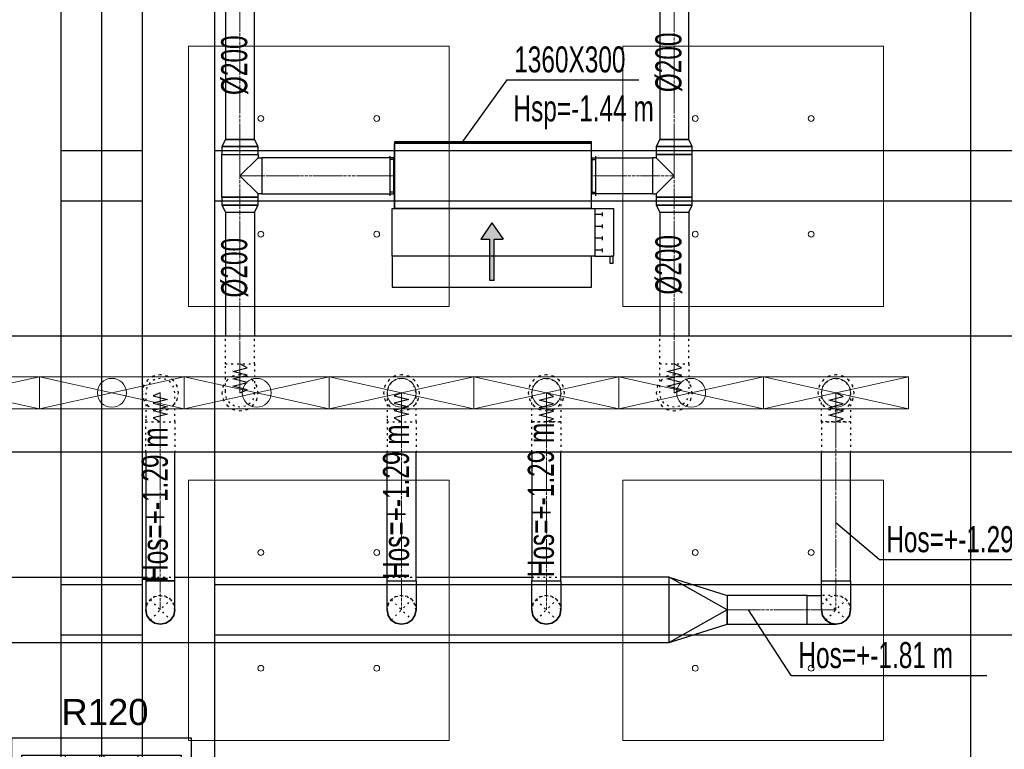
# Model space of a CAD drawing. Header units: centimetres. Extents: x -228435 to 46820, y -89367 to 152985.
# Tile 109 of 252: x -47105 to -40306, y 53540 to 58583. Entities that reach past the tile are written whole.
import ezdxf

# ---------------------------------------------------------------- set-up
doc = ezdxf.new("R2010")
doc.units = ezdxf.units.CM
doc.header["$LTSCALE"] = 50
for name, pattern in [('CADVENT_CENTERLINE', [9.9, 7.4, -1, 0.5, -1]), ('CADVENT_HIDDEN', [0.8, 0.25, -0.55]), ('Kondygnacja  -0_5$0$HIDDEN', [9.525, 6.35, -3.175]), ('Kondygnacja  -0_5$0$HIDDEN2', [4.7625, 3.175, -1.5875]), ('Osie rzutów$0$DASHDOT2', [12.7, 6.35, -3.175, 0, -3.175])]:
    doc.linetypes.add(name, pattern=pattern)
for name, color, linetype in [('01-103-Went PP_poziom-0_5$0$L_Nawiew', 3, 'Continuous'), ('bgde-nawiewDETAILS', 1, 'Continuous'), ('bgde-nawiewEXP', 1, 'Continuous'), ('bgde-nawiewHIDDEN', 1, 'Continuous'), ('bgde-tekst', 7, 'Continuous'), ('bgde-wywiewSOL', 5, 'Continuous'), ('Kondygnacja  -0_5$0$ARCH_INFO_ODPORNOŚĆ OGNIOWA', 8, 'Continuous'), ('Kondygnacja  -0_5$0$ARCH_KONSTR_POWYŻEJ RZUTU', 8, 'Kondygnacja  -0_5$0$HIDDEN'), ('Kondygnacja  -0_5$0$ARCH_KONSTR_POWYŻEJ RZUTU_IST', 8, 'Kondygnacja  -0_5$0$HIDDEN2'), ('Kondygnacja  -0_5$0$ARCH_KONSTRUKCJA_NIEWIDOCZNA', 8, 'Continuous'), ('Kondygnacja  -0_5$0$ARCH_OKŁADZINA', 8, 'Continuous'), ('Kondygnacja  -0_5$0$ARCH_SŁUPY', 8, 'Continuous'), ('Osie rzutów$0$ARCH_INFO_OSIE_IST', 8, 'Osie rzutów$0$DASHDOT2'), ('Osie rzutów$0$ARCH_INFO_OSIE_OPISY_IST', 8, 'Continuous')]:
    doc.layers.add(name, color=color, linetype=linetype)
for name, color, linetype, lineweight in [('bgde-nawiewCEN', 7, 'Continuous', 13), ('bgde_nawiewnik', 11, 'Continuous', 5), ('SU Lampy kwadratowe  -05$0$ARCH_SUFITY_PODWIESZANE', 8, 'Continuous', 9)]:
    doc.layers.add(name, color=color, linetype=linetype, lineweight=lineweight)
doc.styles.add('Kondygnacja  -0_5$0$Arial', font='ARIAL.TTF')
pattern_1 = [(45, (-1133.3117, -3177.9858), (-0.6735192, 0.6735192), [])]

# ---------------------------------------------------------------- blocks, each defined once
blk = doc.blocks.new('Osie rzutów')
at = {"layer": 'Osie rzutów$0$ARCH_INFO_OSIE_IST', "ltscale": 10}
for p, q in [((7460, 12510), (7460, 4623.26)), ((8060, 12510), (8060, 4623.26))]:
    blk.add_line(p, q, dxfattribs=at)
blk = doc.blocks.new('SU Lampy kwadratowe  -05$0$moduł sufitu')
at = {"layer": 'SU Lampy kwadratowe  -05$0$ARCH_SUFITY_PODWIESZANE'}
for points in [[(60, -60), (240, -60), (240, -240), (60, -240)], [(360, -60), (540, -60), (540, -240), (360, -240)], [(60, -360), (240, -360), (240, -540), (60, -540)], [(360, -360), (540, -360), (540, -540), (360, -540)]]:
    blk.add_lwpolyline(points, close=True, dxfattribs=at)
for centre in [(110, -110), (190, -110), (410, -110), (490, -110), (110, -190), (190, -190), (410, -190), (490, -190), (110, -410), (190, -410), (410, -410), (490, -410), (110, -490), (190, -490), (410, -490), (490, -490)]:
    blk.add_circle(centre, 2, dxfattribs=at)
blk = doc.blocks.new('SU Lampy kwadratowe  -05')
at = {"layer": 'SU Lampy kwadratowe  -05$0$ARCH_SUFITY_PODWIESZANE'}
blk.add_blockref('SU Lampy kwadratowe  -05$0$moduł sufitu', (7460, 10400), dxfattribs=at)
blk = doc.blocks.new('Kondygnacja  -0_5$0$słup_prostokąt')
at = {"layer": 'Kondygnacja  -0_5$0$ARCH_SŁUPY', "lineweight": 40}
h = blk.add_hatch(dxfattribs=at)
h.set_pattern_fill('ANSI31', color=256, scale=0.3, style=0)
h.set_pattern_definition(pattern_1)
h.paths.add_polyline_path([(36, 34), (39, 34), (39, 84), (36, 84)])
h = blk.add_hatch(dxfattribs=at)
h.set_pattern_fill('ANSI31', color=256, scale=0.3, style=0)
h.set_pattern_definition(pattern_1)
h.paths.add_polyline_path([(89, 80), (89, 83), (39, 83), (39, 80)])
h = blk.add_hatch(dxfattribs=at)
h.set_pattern_fill('ANSI31', color=256, scale=0.3, style=0)
h.set_pattern_definition(pattern_1)
h.paths.add_polyline_path([(89, 34), (92, 34), (92, 84), (89, 84)])
h = blk.add_hatch(dxfattribs=at)
h.set_pattern_fill('ANSI31', color=256, scale=0.3, style=0)
h.set_pattern_definition(pattern_1)
h.paths.add_polyline_path([(89, 57.5), (89, 60.5), (39, 60.5), (39, 57.5)])
h = blk.add_hatch(dxfattribs=at)
h.set_pattern_fill('ANSI31', color=256, scale=0.3, style=0)
h.set_pattern_definition(pattern_1)
h.paths.add_polyline_path([(89, 35), (89, 38), (39, 38), (39, 35)])
at = {"layer": 'Kondygnacja  -0_5$0$ARCH_KONSTRUKCJA_NIEWIDOCZNA'}
blk.add_lwpolyline([(119, 109), (119, 9), (9, 9), (9, 109)], close=True, dxfattribs=at)
for points in [[(36, 109), (36, 84)], [(39, 109), (39, 84)], [(62.5, 109), (62.5, 83)], [(65.5, 109), (65.5, 83)], [(89, 109), (89, 84)], [(92, 109), (92, 84)], [(9, 83), (36, 83)], [(92, 83), (119, 83)], [(9, 80), (36, 80)], [(92, 80), (119, 80)], [(9, 60.5), (36, 60.5)], [(9, 57.5), (36, 57.5)], [(92, 60.5), (119, 60.5)], [(92, 57.5), (119, 57.5)], [(9, 38), (36, 38)], [(9, 35), (36, 35)], [(36, 34), (36, 9)], [(39, 34), (39, 9)], [(62.5, 35), (62.5, 9)], [(65.49, 35), (65.49, 9)], [(89, 34), (89, 9)], [(92, 38), (119, 38)], [(92, 35), (119, 35)], [(92, 34), (92, 9)]]:
    blk.add_lwpolyline(points, dxfattribs=at)
at = {"layer": 'Kondygnacja  -0_5$0$ARCH_OKŁADZINA'}
blk.add_lwpolyline([(2, 121), (126, 121), (126, -3), (2, -3)], close=True, dxfattribs=at)
at = {"layer": 'Kondygnacja  -0_5$0$ARCH_SŁUPY', "lineweight": 40}
for p, q in [((39, 60.5), (89, 60.5)), ((89, 57.5), (39, 57.5))]:
    blk.add_line(p, q, dxfattribs=at)
at = {"layer": 'Kondygnacja  -0_5$0$ARCH_SŁUPY', "lineweight": 30, "const_width": 3}
blk.add_lwpolyline([(2, 94.5), (126, 94.5), (126, 23.5), (2, 23.5)], close=True, dxfattribs=at)
at = {"layer": 'Kondygnacja  -0_5$0$ARCH_SŁUPY', "lineweight": 40}
for points in [[(36, 84), (39, 84), (39, 34), (36, 34)], [(89, 84), (92, 84), (92, 34), (89, 34)]]:
    blk.add_lwpolyline(points, close=True, dxfattribs=at)
for points in [[(89, 83), (39, 83)], [(39, 80), (89, 80)], [(89, 38), (39, 38)], [(39, 35), (89, 35)]]:
    blk.add_lwpolyline(points, dxfattribs=at)
blk = doc.blocks.new('Kondygnacja  -0_5$0$konstrukcja istniejąca -0.5')
at = {"layer": 'Kondygnacja  -0_5$0$ARCH_KONSTR_POWYŻEJ RZUTU_IST', "ltscale": 10}
blk.add_line((7432, 10975), (7432, 9825), dxfattribs=at)
for points in [[(7488, 10975), (7488, 9825)], [(7538, 10975), (7538, 9825)], [(7432, 10267.89), (7488, 10267.89)], [(7538, 10267.89), (8582, 10267.89)], [(7488, 10232.89), (7432, 10232.89)], [(8582, 10232.89), (7538, 10232.89)], [(7432, 9967.89), (7488, 9967.89)], [(7538, 9967.89), (8582, 9967.89)], [(7488, 9932.89), (7432, 9932.89)], [(8582, 9932.89), (7538, 9932.89)]]:
    blk.add_lwpolyline(points, dxfattribs=at)
blk = doc.blocks.new('*a371')
at = {"layer": 'bgde-tekst'}
blk.add_line((0, 0), (1394, 0), dxfattribs=at)
blk = doc.blocks.new('*a423')
at = {"layer": 'bgde-tekst'}
blk.add_line((0, 0), (911, 0), dxfattribs=at)
blk = doc.blocks.new('*a468')
at = {"layer": 'bgde-tekst'}
blk.add_line((0, 0), (1352, 0), dxfattribs=at)
blk = doc.blocks.new('A$C066D7839')
at = {"layer": 'bgde_nawiewnik'}
for p, q in [((-50, -11.15), (-50, 11.15)), ((-50, 11.15), (50, 11.15)), ((-50, -11.15), (50, 11.15)), ((50, -11.15), (-50, 11.15)), ((50, 11.15), (50, -11.15)), ((50, -11.15), (-50, -11.15))]:
    blk.add_line(p, q, dxfattribs=at)
blk.add_circle((0, 0), 10, dxfattribs=at)
blk = doc.blocks.new('A$C5B3E7367')
at = {"layer": '01-103-Went PP_poziom-0_5$0$L_Nawiew'}
h = blk.add_hatch(color=256, dxfattribs=at)
h.paths.add_polyline_path([(215, 704), (215, 674), (331.7, 674), (331.7, 612.1), (445.9, 689), (331.7, 765.9), (331.7, 704)])
h.paths.add_polyline_path([(48.3, 704), (48.3, 674), (215, 674), (215, 704)])
for p, q in [((215, 1525), (165, 1525)), ((165, 1525), (165, 1505)), ((165, 1505), (215, 1505)), ((215, 1400), (215, 1530)), ((545, 1530), (215, 1530)), ((215, 1530), (215, 1515)), ((545, 1400), (545, 1530)), ((243.8, 1452), (268.8, 1452)), ((256.2, 1452), (256.2, 1400)), ((326.2, 1452), (351.2, 1452)), ((338.8, 1452), (338.8, 1400)), ((408.8, 1452), (433.8, 1452)), ((421.2, 1452), (421.2, 1400)), ((491.2, 1452), (516.2, 1452)), ((503.8, 1452), (503.8, 1400)), ((0, 1378), (215, 1378)), ((0, 0), (0, 1378)), ((545, 1400), (215, 1400)), ((215, 1400), (215, 1378)), ((215, 1378), (215, 0)), ((545, 0), (545, 1400)), ((445.9, 689), (331.7, 765.9)), ((331.7, 704), (331.7, 765.9)), ((48.3, 704), (331.7, 704)), ((48.3, 704), (48.3, 674)), ((445.9, 689), (331.7, 612.1)), ((48.3, 674), (331.7, 674)), ((331.7, 612.1), (331.7, 674)), ((215, 0), (0, 0)), ((215, 0), (545, 0))]:
    blk.add_line(p, q, dxfattribs=at)
blk = doc.blocks.new('A$C53CA46B8')
at = {"layer": 'bgde-wywiewSOL'}
for p, q in [((200.4, 481.1), (-249.6, 481.1)), ((-249.6, 481.1), (-249.6, -878.9)), ((112.9, 511.1), (-162.1, 511.1)), ((-137.1, 481.1), (-137.1, 511.1)), ((87.9, 481.1), (87.9, 511.1)), ((200.4, 481.1), (200.4, -878.9)), ((200.4, -878.9), (-249.6, -878.9)), ((-137.1, -878.9), (-137.1, -908.9)), ((87.9, -878.9), (87.9, -908.9)), ((112.9, -908.9), (-162.1, -908.9))]:
    blk.add_line(p, q, dxfattribs=at)
at = {"layer": '01-103-Went PP_poziom-0_5$0$L_Nawiew'}
blk.add_blockref('A$C5B3E7367', (-794.6, -893.9), dxfattribs=at)

msp = doc.modelspace()

# ---------------------------------------------------------------- linework, layer by layer
at = {"layer": 'bgde-nawiewCEN', "linetype": 'CADVENT_CENTERLINE', "ltscale": 0.06}
for p, q in [((-45583.864, 57755.046), (-45583.864, 61796.041)), ((-42585.602, 57755.046), (-42585.602, 61796.041)), ((-45583.864, 57652.046), (-45583.864, 57755.046)), ((-42585.602, 57652.046), (-42585.602, 57755.046)), ((-45583.864, 57652.046), (-45583.864, 57504.046)), ((-42585.602, 57652.046), (-42585.602, 57504.046)), ((-45583.864, 57504.046), (-45583.864, 57356.046)), ((-45433.864, 57504.046), (-45583.864, 57504.046)), ((-45433.864, 57504.046), (-44521.109, 57504.046)), ((-44517.109, 57504.046), (-44521.109, 57504.046)), ((-43157.109, 57504.046), (-43153.109, 57504.046)), ((-42735.602, 57504.046), (-43153.109, 57504.046)), ((-42735.602, 57504.046), (-42585.602, 57504.046)), ((-42585.602, 57504.046), (-42585.602, 57356.046)), ((-45583.864, 57356.046), (-45583.864, 57253.046)), ((-42585.602, 57356.046), (-42585.602, 57253.046)), ((-45583.864, 57253.046), (-45583.864, 56203.959)), ((-42585.602, 57253.046), (-42585.602, 56203.959)), ((-45583.864, 56203.959), (-45583.864, 56185.263)), ((-45583.864, 56185.263), (-45583.864, 56134.152)), ((-42585.602, 56203.959), (-42585.602, 56185.263)), ((-42585.602, 56185.263), (-42585.602, 56134.152)), ((-45583.864, 56134.152), (-45583.864, 56106.359)), ((-45583.864, 56106.359), (-45583.864, 56082.833)), ((-42585.602, 56134.152), (-42585.602, 56106.359)), ((-42585.602, 56106.359), (-42585.602, 56082.833)), ((-45583.864, 56082.833), (-45583.864, 56063.218)), ((-45583.864, 56063.218), (-45583.864, 56047.159)), ((-45583.864, 56047.159), (-45583.864, 56034.3)), ((-45583.864, 56034.3), (-45583.864, 56024.285)), ((-45583.864, 56024.285), (-45583.864, 56016.759)), ((-42585.602, 56082.833), (-42585.602, 56063.218)), ((-42585.602, 56063.218), (-42585.602, 56047.159)), ((-42585.602, 56047.159), (-42585.602, 56034.3)), ((-42585.602, 56034.3), (-42585.602, 56024.285)), ((-42585.602, 56024.285), (-42585.602, 56016.759)), ((-46134.019, 56003.485), (-46134.019, 56003.959)), ((-46134.019, 56002.359), (-46134.019, 56003.485)), ((-46134.019, 56000.166), (-46134.019, 56002.359)), ((-46134.019, 55996.552), (-46134.019, 56000.166)), ((-46134.019, 55991.159), (-46134.019, 55996.552)), ((-46134.019, 55983.633), (-46134.019, 55991.159)), ((-46134.019, 55973.618), (-46134.019, 55983.633)), ((-46134.019, 55960.759), (-46134.019, 55973.618)), ((-46134.019, 55944.7), (-46134.019, 55960.759)), ((-45583.864, 56016.759), (-45583.864, 56011.366)), ((-45583.864, 56011.366), (-45583.864, 56007.752)), ((-45583.864, 56007.752), (-45583.864, 56005.559)), ((-45583.864, 56005.559), (-45583.864, 56004.433)), ((-45583.864, 56004.433), (-45583.864, 56003.959)), ((-44468.407, 56003.485), (-44468.407, 56003.959)), ((-44468.407, 56002.359), (-44468.407, 56003.485)), ((-44468.407, 56000.166), (-44468.407, 56002.359)), ((-44468.407, 55996.552), (-44468.407, 56000.166)), ((-44468.407, 55991.159), (-44468.407, 55996.552)), ((-44468.407, 55983.633), (-44468.407, 55991.159)), ((-44468.407, 55973.618), (-44468.407, 55983.633)), ((-44468.407, 55960.759), (-44468.407, 55973.618)), ((-44468.407, 55944.7), (-44468.407, 55960.759)), ((-43468.407, 56003.959), (-43468.407, 56003.485)), ((-43468.407, 56003.485), (-43468.407, 56002.359)), ((-43468.407, 56002.359), (-43468.407, 56000.166)), ((-43468.407, 56000.166), (-43468.407, 55996.552)), ((-43468.407, 55996.552), (-43468.407, 55991.159)), ((-43468.407, 55991.159), (-43468.407, 55983.633)), ((-43468.407, 55983.633), (-43468.407, 55973.618)), ((-43468.407, 55973.618), (-43468.407, 55960.759)), ((-43468.407, 55960.759), (-43468.407, 55944.7)), ((-42585.602, 56016.759), (-42585.602, 56011.366)), ((-42585.602, 56011.366), (-42585.602, 56007.752)), ((-42585.602, 56007.752), (-42585.602, 56005.559)), ((-42585.602, 56005.559), (-42585.602, 56004.433)), ((-42585.602, 56004.433), (-42585.602, 56003.959)), ((-41468.407, 56003.959), (-41468.407, 56003.485)), ((-41468.407, 56003.485), (-41468.407, 56002.359)), ((-41468.407, 56002.359), (-41468.407, 56000.166)), ((-41468.407, 56000.166), (-41468.407, 55996.552)), ((-41468.407, 55996.552), (-41468.407, 55991.159)), ((-41468.407, 55991.159), (-41468.407, 55983.633)), ((-41468.407, 55983.633), (-41468.407, 55973.618)), ((-41468.407, 55973.618), (-41468.407, 55960.759)), ((-41468.407, 55960.759), (-41468.407, 55944.7)), ((-46134.019, 55925.085), (-46134.019, 55944.7)), ((-46134.019, 55901.559), (-46134.019, 55925.085)), ((-46134.019, 55873.766), (-46134.019, 55901.559)), ((-44468.407, 55925.085), (-44468.407, 55944.7)), ((-44468.407, 55901.559), (-44468.407, 55925.085)), ((-44468.407, 55873.766), (-44468.407, 55901.559)), ((-43468.407, 55944.7), (-43468.407, 55925.085)), ((-43468.407, 55925.085), (-43468.407, 55901.559)), ((-43468.407, 55901.559), (-43468.407, 55873.766)), ((-41468.407, 55944.7), (-41468.407, 55925.085)), ((-41468.407, 55925.085), (-41468.407, 55901.559)), ((-41468.407, 55901.559), (-41468.407, 55873.766)), ((-46134.019, 55822.655), (-46134.019, 55873.766)), ((-46134.019, 55803.959), (-46134.019, 55822.655)), ((-44468.407, 55822.655), (-44468.407, 55873.766)), ((-44468.407, 55803.959), (-44468.407, 55822.655)), ((-43468.407, 55873.766), (-43468.407, 55822.655)), ((-43468.407, 55822.655), (-43468.407, 55803.959)), ((-41468.407, 55873.766), (-41468.407, 55822.655)), ((-41468.407, 55822.655), (-41468.407, 55803.959)), ((-46134.019, 54704.046), (-46134.019, 55803.959)), ((-44468.407, 54704.046), (-44468.407, 55803.959)), ((-43468.407, 54704.046), (-43468.407, 55803.959)), ((-41468.407, 54704.046), (-41468.407, 55803.959)), ((-46134.019, 54504.046), (-46134.019, 54704.046)), ((-44468.407, 54704.046), (-44468.407, 54504.046)), ((-43468.407, 54704.046), (-43468.407, 54504.046)), ((-41468.407, 54704.046), (-41468.407, 54504.046)), ((-42220.939, 54504.046), (-41668.407, 54504.046)), ((-41668.407, 54504.046), (-41468.407, 54504.046))]:
    msp.add_line(p, q, dxfattribs=at)
at = {"layer": 'bgde-nawiewDETAILS', "linetype": 'CADVENT_HIDDEN'}
for p, q in [((-46204.729, 54433.336), (-46063.308, 54574.757)), ((-46204.729, 54574.757), (-46063.308, 54433.336)), ((-44539.118, 54433.336), (-44397.697, 54574.757)), ((-44539.118, 54574.757), (-44397.697, 54433.336)), ((-43539.118, 54433.336), (-43397.697, 54574.757)), ((-43539.118, 54574.757), (-43397.697, 54433.336)), ((-41539.118, 54433.336), (-41397.697, 54574.757)), ((-41539.118, 54574.757), (-41397.697, 54433.336))]:
    msp.add_line(p, q, dxfattribs=at)
at = {"layer": 'bgde-nawiewEXP', "linetype": 'Continuous'}
for points in [[(-45683.864, 57755.046), (-45483.864, 57755.046), (-45483.864, 61796.041), (-45683.864, 61796.041)], [(-42685.602, 57755.046), (-42485.602, 57755.046), (-42485.602, 61796.041), (-42685.602, 61796.041)], [(-45708.864, 57706.889), (-45458.864, 57706.889), (-45483.864, 57755.046), (-45683.864, 57755.046)], [(-44517.109, 57729.046), (-43157.109, 57729.046), (-43157.109, 57739.046), (-44517.109, 57739.046)], [(-44517.109, 57279.046), (-43157.109, 57279.046), (-43157.109, 57729.046), (-44517.109, 57729.046)], [(-42710.602, 57706.889), (-42460.602, 57706.889), (-42485.602, 57755.046), (-42685.602, 57755.046)], [(-45708.864, 57652.046), (-45458.864, 57652.046), (-45458.864, 57706.889), (-45708.864, 57706.889)], [(-42710.602, 57652.046), (-42460.602, 57652.046), (-42460.602, 57706.889), (-42710.602, 57706.889)], [(-45433.864, 57379.046), (-44521.109, 57379.046), (-44521.109, 57629.046), (-45433.864, 57629.046), (-45433.864, 57388.561)], [(-43153.109, 57379.046), (-43153.109, 57629.046), (-42735.602, 57629.046), (-42735.602, 57379.046)], [(-42735.602, 57379.046), (-42710.602, 57379.046), (-42710.602, 57356.046), (-42460.602, 57356.046), (-42460.602, 57652.046), (-42710.602, 57652.046), (-42710.602, 57629.046), (-42735.602, 57629.046), (-42735.602, 57388.561)], [(-45708.864, 57301.203), (-45458.864, 57301.203), (-45458.864, 57356.046), (-45708.864, 57356.046)], [(-42710.602, 57301.203), (-42460.602, 57301.203), (-42460.602, 57356.046), (-42710.602, 57356.046)], [(-45708.864, 57301.203), (-45683.864, 57253.046), (-45483.864, 57253.046), (-45458.864, 57301.203), (-45699.349, 57301.203)], [(-42710.602, 57301.203), (-42685.602, 57253.046), (-42485.602, 57253.046), (-42460.602, 57301.203), (-42701.087, 57301.203)], [(-51077.187, 55595.52), (-9318.667, 55595.52), (-9318.667, 56395.52), (-51077.187, 56395.52), (-51077.187, 55995.517)], [(-46234.019, 54504.046), (-46226.406, 54465.778), (-46204.729, 54433.336), (-46172.287, 54411.658), (-46134.019, 54404.046), (-46095.75, 54411.658), (-46063.308, 54433.336), (-46041.631, 54465.778), (-46034.019, 54504.046), (-46034.019, 54704.046), (-46234.019, 54704.046), (-46234.019, 54507.889)], [(-44568.407, 54504.046), (-44568.407, 54704.046), (-44368.407, 54704.046), (-44368.407, 54504.046), (-44376.019, 54465.778), (-44397.697, 54433.336), (-44430.139, 54411.658), (-44468.407, 54404.046), (-44506.676, 54411.658), (-44539.118, 54433.336), (-44560.795, 54465.778)], [(-43568.407, 54504.046), (-43568.407, 54704.046), (-43368.407, 54704.046), (-43368.407, 54504.046), (-43376.019, 54465.778), (-43397.697, 54433.336), (-43430.139, 54411.658), (-43468.407, 54404.046), (-43506.676, 54411.658), (-43539.118, 54433.336), (-43560.795, 54465.778)], [(-42220.938, 54433.336), (-42220.938, 54404.046), (-41668.407, 54404.046), (-41668.407, 54604.046), (-42220.938, 54604.046), (-42220.938, 54465.778)], [(-46234.019, 54504.046), (-46226.406, 54465.778), (-46204.729, 54433.336), (-46172.287, 54411.658), (-46134.019, 54404.046), (-46095.75, 54411.658), (-46063.308, 54433.336), (-46041.631, 54465.778), (-46034.019, 54504.046), (-46041.631, 54465.778), (-46063.308, 54433.336), (-46095.75, 54411.658), (-46134.019, 54404.046), (-46172.287, 54411.658), (-46204.729, 54433.336), (-46226.406, 54465.778)], [(-44568.407, 54504.046), (-44560.795, 54465.778), (-44539.118, 54433.336), (-44506.676, 54411.658), (-44468.407, 54404.046), (-44430.139, 54411.658), (-44397.697, 54433.336), (-44376.019, 54465.778), (-44368.407, 54504.046), (-44376.019, 54465.778), (-44397.697, 54433.336), (-44430.139, 54411.658), (-44468.407, 54404.046), (-44506.676, 54411.658), (-44539.118, 54433.336), (-44560.795, 54465.778)], [(-43568.407, 54504.046), (-43560.795, 54465.778), (-43539.118, 54433.336), (-43506.676, 54411.658), (-43468.407, 54404.046), (-43430.139, 54411.658), (-43397.697, 54433.336), (-43376.019, 54465.778), (-43368.407, 54504.046), (-43376.019, 54465.778), (-43397.697, 54433.336), (-43430.139, 54411.658), (-43468.407, 54404.046), (-43506.676, 54411.658), (-43539.118, 54433.336), (-43560.795, 54465.778)], [(-42620.939, 54279.046), (-42220.939, 54404.046), (-42220.939, 54504.046)]]:
    msp.add_lwpolyline(points, close=True, dxfattribs=at)
for points in [[(-45708.864, 57356.046), (-45708.864, 57652.046), (-45458.864, 57652.046), (-45458.864, 57629.046)], [(-45708.864, 57356.046), (-45458.864, 57356.046), (-45458.864, 57379.046), (-45583.864, 57504.046), (-45458.864, 57629.046), (-45433.864, 57629.046), (-45433.864, 57379.046), (-45458.864, 57379.046)], [(-44521.109, 57379.046), (-44521.109, 57629.046), (-44517.109, 57629.046)], [(-43157.109, 57379.046), (-43153.109, 57379.046), (-43153.109, 57629.046), (-43157.109, 57629.046)], [(-42710.602, 57379.046), (-42585.602, 57504.046), (-42710.602, 57629.046)], [(-44521.109, 57379.046), (-44517.109, 57379.046)], [(-45683.864, 57253.046), (-45683.864, 56395.52)], [(-45683.864, 57253.046), (-45483.864, 57253.046), (-45483.864, 56395.52)], [(-42685.602, 57253.046), (-42685.602, 56395.52)], [(-42685.602, 57253.046), (-42485.602, 57253.046), (-42485.602, 56395.52)], [(-46234.019, 55595.52), (-46234.019, 54704.046), (-46034.019, 54704.046), (-46034.019, 55595.52)], [(-44568.407, 54704.046), (-44368.407, 54704.046), (-44368.407, 55595.52)], [(-44568.407, 54704.046), (-44568.407, 55595.52)], [(-43568.407, 55595.52), (-43568.407, 54704.046), (-43368.407, 54704.046), (-43368.407, 55595.52)], [(-41568.407, 54704.046), (-41368.407, 54704.046), (-41368.407, 55595.52)], [(-41568.407, 54704.046), (-41568.407, 55595.52)], [(-53675.943, 54279.046), (-42620.939, 54279.046), (-42620.939, 54729.046), (-43368.407, 54729.046)], [(-48479.165, 54729.046), (-46234.019, 54729.046)], [(-46034.019, 54729.046), (-44568.407, 54729.046)], [(-44368.407, 54729.046), (-43568.407, 54729.046)], [(-42620.939, 54279.046), (-42620.939, 54729.046), (-42220.939, 54604.046), (-42220.939, 54504.046), (-42620.939, 54729.046)], [(-41668.407, 54404.046), (-41468.407, 54404.046), (-41506.676, 54411.658), (-41539.118, 54433.336), (-41560.795, 54465.778), (-41568.407, 54504.046), (-41568.407, 54704.046), (-41368.407, 54704.046), (-41368.407, 54504.046), (-41376.019, 54465.778), (-41397.697, 54433.336), (-41430.139, 54411.658), (-41468.407, 54404.046), (-41506.676, 54411.658), (-41539.118, 54433.336), (-41560.795, 54465.778), (-41568.407, 54504.046), (-41560.795, 54465.778), (-41539.118, 54433.336), (-41506.676, 54411.658), (-41468.407, 54404.046), (-41430.139, 54411.658), (-41397.697, 54433.336), (-41376.019, 54465.778), (-41368.407, 54504.046), (-41376.019, 54465.778), (-41397.697, 54433.336), (-41430.139, 54411.658), (-41468.407, 54404.046)], [(-41668.407, 54404.046), (-41668.407, 54604.046), (-41568.407, 54604.046)]]:
    msp.add_lwpolyline(points, dxfattribs=at)
at = {"layer": 'bgde-nawiewHIDDEN', "linetype": 'CADVENT_HIDDEN'}
for points in [[(-44517.109, 57379.046), (-44517.109, 57629.046)], [(-43157.109, 57379.046), (-43157.109, 57629.046)], [(-45683.864, 56203.959), (-45483.864, 56203.959), (-45483.864, 56395.52)], [(-45683.864, 56203.959), (-45683.864, 56395.52)], [(-42685.602, 56203.959), (-42485.602, 56203.959), (-42485.602, 56395.52)], [(-42685.602, 56203.959), (-42685.602, 56395.52)], [(-43568.407, 55595.52), (-43568.407, 55803.959), (-43430.139, 55803.959), (-43430.139, 55803.959), (-43568.407, 55803.959), (-43568.407, 56003.959), (-43560.795, 56042.227), (-43539.118, 56074.67), (-43506.676, 56096.347), (-43468.407, 56103.959), (-43430.139, 56096.347), (-43397.697, 56074.67), (-43376.019, 56042.227), (-43368.407, 56003.959), (-43368.407, 55803.959), (-43430.139, 55803.959), (-43430.139, 55803.959), (-43368.407, 55803.959), (-43368.407, 55595.52)], [(-46234.019, 55595.52), (-46234.019, 55803.959), (-46034.019, 55803.959), (-46034.019, 55595.52)], [(-44568.407, 55803.959), (-44368.407, 55803.959), (-44368.407, 55595.52)], [(-44568.407, 55803.959), (-44568.407, 55595.52)], [(-41568.407, 55803.959), (-41368.407, 55803.959), (-41368.407, 55595.52)], [(-41568.407, 55803.959), (-41568.407, 55595.52)], [(-46234.019, 54729.046), (-46034.019, 54729.046)], [(-44568.407, 54729.046), (-44368.407, 54729.046)], [(-43568.407, 54729.046), (-43368.407, 54729.046)], [(-41568.407, 54504.046), (-41560.795, 54542.315), (-41539.118, 54574.757), (-41506.676, 54596.434), (-41468.407, 54604.046), (-41568.407, 54604.046)], [(-41568.407, 54504.046), (-41560.795, 54542.315), (-41539.118, 54574.757), (-41506.676, 54596.434), (-41468.407, 54604.046), (-41430.139, 54596.434), (-41397.697, 54574.757), (-41376.019, 54542.315), (-41368.407, 54504.046), (-41376.019, 54542.315), (-41397.697, 54574.757), (-41430.139, 54596.434), (-41468.407, 54604.046)]]:
    msp.add_lwpolyline(points, dxfattribs=at)
for points in [[(-45683.864, 56016.759), (-45683.864, 56203.959), (-45483.864, 56203.959), (-45483.864, 56003.959), (-45491.476, 55965.691), (-45513.154, 55933.248), (-45545.596, 55911.571), (-45583.864, 55903.959), (-45622.133, 55911.571), (-45654.575, 55933.248), (-45676.252, 55965.691), (-45683.864, 56003.959), (-45683.864, 56011.366)], [(-42685.602, 56003.959), (-42685.602, 56203.959), (-42485.602, 56203.959), (-42485.602, 56003.959), (-42493.214, 55965.691), (-42514.891, 55933.248), (-42547.333, 55911.571), (-42585.602, 55903.959), (-42623.87, 55911.571), (-42656.312, 55933.248), (-42677.99, 55965.691)], [(-46259.019, 56003.959), (-46249.503, 55956.123), (-46222.407, 55915.571), (-46181.854, 55888.474), (-46134.019, 55878.959), (-46086.183, 55888.474), (-46045.63, 55915.571), (-46018.534, 55956.123), (-46009.019, 56003.959), (-46018.534, 56051.794), (-46045.63, 56092.347), (-46086.183, 56119.444), (-46134.019, 56128.959), (-46181.854, 56119.444), (-46222.407, 56092.347), (-46249.503, 56051.794)], [(-46259.019, 56003.959), (-46249.503, 55956.123), (-46222.407, 55915.571), (-46181.854, 55888.474), (-46134.019, 55878.959), (-46086.183, 55888.474), (-46045.63, 55915.571), (-46018.534, 55956.123), (-46009.019, 56003.959), (-46018.534, 56051.794), (-46045.63, 56092.347), (-46086.183, 56119.444), (-46134.019, 56128.959), (-46181.854, 56119.444), (-46222.407, 56092.347), (-46249.503, 56051.794)], [(-46234.019, 55803.959), (-46034.019, 55803.959), (-46034.019, 56003.959), (-46041.631, 56042.227), (-46063.308, 56074.67), (-46095.75, 56096.347), (-46134.019, 56103.959), (-46172.287, 56096.347), (-46204.729, 56074.67), (-46226.406, 56042.227), (-46234.019, 56003.959), (-46234.019, 55822.655)], [(-45708.864, 56003.959), (-45699.349, 55956.123), (-45672.253, 55915.571), (-45631.7, 55888.474), (-45583.864, 55878.959), (-45536.029, 55888.474), (-45495.476, 55915.571), (-45468.38, 55956.123), (-45458.864, 56003.959), (-45468.38, 56051.794), (-45495.476, 56092.347), (-45536.029, 56119.444), (-45583.864, 56128.959), (-45631.7, 56119.444), (-45672.253, 56092.347), (-45699.349, 56051.794)], [(-45708.864, 56003.959), (-45699.349, 55956.123), (-45672.253, 55915.571), (-45631.7, 55888.474), (-45583.864, 55878.959), (-45536.029, 55888.474), (-45495.476, 55915.571), (-45468.38, 55956.123), (-45458.864, 56003.959), (-45468.38, 56051.794), (-45495.476, 56092.347), (-45536.029, 56119.444), (-45583.864, 56128.959), (-45631.7, 56119.444), (-45672.253, 56092.347), (-45699.349, 56051.794)], [(-44593.407, 56003.959), (-44583.892, 55956.123), (-44556.796, 55915.571), (-44516.243, 55888.474), (-44468.407, 55878.959), (-44420.572, 55888.474), (-44380.019, 55915.571), (-44352.922, 55956.123), (-44343.407, 56003.959), (-44352.922, 56051.794), (-44380.019, 56092.347), (-44420.572, 56119.444), (-44468.407, 56128.959), (-44516.243, 56119.444), (-44556.796, 56092.347), (-44583.892, 56051.794)], [(-44593.407, 56003.959), (-44583.892, 55956.123), (-44556.796, 55915.571), (-44516.243, 55888.474), (-44468.407, 55878.959), (-44420.572, 55888.474), (-44380.019, 55915.571), (-44352.922, 55956.123), (-44343.407, 56003.959), (-44352.922, 56051.794), (-44380.019, 56092.347), (-44420.572, 56119.444), (-44468.407, 56128.959), (-44516.243, 56119.444), (-44556.796, 56092.347), (-44583.892, 56051.794)], [(-44568.407, 55803.959), (-44368.407, 55803.959), (-44368.407, 56003.959), (-44376.019, 56042.227), (-44397.697, 56074.67), (-44430.139, 56096.347), (-44468.407, 56103.959), (-44506.676, 56096.347), (-44539.118, 56074.67), (-44560.795, 56042.227), (-44568.407, 56003.959), (-44568.407, 55822.655)], [(-43593.407, 56003.959), (-43583.892, 55956.123), (-43556.796, 55915.571), (-43516.243, 55888.474), (-43468.407, 55878.959), (-43420.572, 55888.474), (-43380.019, 55915.571), (-43352.922, 55956.123), (-43343.407, 56003.959), (-43352.922, 56051.794), (-43380.019, 56092.347), (-43420.572, 56119.444), (-43468.407, 56128.959), (-43516.243, 56119.444), (-43556.796, 56092.347), (-43583.892, 56051.794)], [(-43593.407, 56003.959), (-43583.892, 55956.123), (-43556.796, 55915.571), (-43516.243, 55888.474), (-43468.407, 55878.959), (-43420.572, 55888.474), (-43380.019, 55915.571), (-43352.922, 55956.123), (-43343.407, 56003.959), (-43352.922, 56051.794), (-43380.019, 56092.347), (-43420.572, 56119.444), (-43468.407, 56128.959), (-43516.243, 56119.444), (-43556.796, 56092.347), (-43583.892, 56051.794)], [(-42710.602, 56003.959), (-42701.087, 55956.123), (-42673.99, 55915.571), (-42633.437, 55888.474), (-42585.602, 55878.959), (-42537.766, 55888.474), (-42497.213, 55915.571), (-42470.117, 55956.123), (-42460.602, 56003.959), (-42470.117, 56051.794), (-42497.213, 56092.347), (-42537.766, 56119.444), (-42585.602, 56128.959), (-42633.437, 56119.444), (-42673.99, 56092.347), (-42701.087, 56051.794)], [(-42710.602, 56003.959), (-42701.087, 55956.123), (-42673.99, 55915.571), (-42633.437, 55888.474), (-42585.602, 55878.959), (-42537.766, 55888.474), (-42497.213, 55915.571), (-42470.117, 55956.123), (-42460.602, 56003.959), (-42470.117, 56051.794), (-42497.213, 56092.347), (-42537.766, 56119.444), (-42585.602, 56128.959), (-42633.437, 56119.444), (-42673.99, 56092.347), (-42701.087, 56051.794)], [(-41593.407, 56003.959), (-41583.892, 55956.123), (-41556.796, 55915.571), (-41516.243, 55888.474), (-41468.407, 55878.959), (-41420.572, 55888.474), (-41380.019, 55915.571), (-41352.922, 55956.123), (-41343.407, 56003.959), (-41352.922, 56051.794), (-41380.019, 56092.347), (-41420.572, 56119.444), (-41468.407, 56128.959), (-41516.243, 56119.444), (-41556.796, 56092.347), (-41583.892, 56051.794)], [(-41593.407, 56003.959), (-41583.892, 55956.123), (-41556.796, 55915.571), (-41516.243, 55888.474), (-41468.407, 55878.959), (-41420.572, 55888.474), (-41380.019, 55915.571), (-41352.922, 55956.123), (-41343.407, 56003.959), (-41352.922, 56051.794), (-41380.019, 56092.347), (-41420.572, 56119.444), (-41468.407, 56128.959), (-41516.243, 56119.444), (-41556.796, 56092.347), (-41583.892, 56051.794)], [(-41568.407, 55803.959), (-41568.407, 56003.959), (-41560.795, 56042.227), (-41539.118, 56074.67), (-41506.676, 56096.347), (-41468.407, 56103.959), (-41430.139, 56096.347), (-41397.697, 56074.67), (-41376.019, 56042.227), (-41368.407, 56003.959), (-41368.407, 55803.959), (-41560.795, 55803.959)], [(-46234.019, 54504.046), (-46226.406, 54542.315), (-46204.729, 54574.757), (-46172.287, 54596.434), (-46134.019, 54604.046), (-46095.75, 54596.434), (-46063.308, 54574.757), (-46041.631, 54542.315), (-46034.019, 54504.046), (-46041.631, 54542.315), (-46063.308, 54574.757), (-46095.75, 54596.434), (-46134.019, 54604.046), (-46172.287, 54596.434), (-46204.729, 54574.757), (-46226.406, 54542.315)], [(-44568.407, 54504.046), (-44560.795, 54542.315), (-44539.118, 54574.757), (-44506.676, 54596.434), (-44468.407, 54604.046), (-44430.139, 54596.434), (-44397.697, 54574.757), (-44376.019, 54542.315), (-44368.407, 54504.046), (-44376.019, 54542.315), (-44397.697, 54574.757), (-44430.139, 54596.434), (-44468.407, 54604.046), (-44506.676, 54596.434), (-44539.118, 54574.757), (-44560.795, 54542.315)], [(-43568.407, 54504.046), (-43560.795, 54542.315), (-43539.118, 54574.757), (-43506.676, 54596.434), (-43468.407, 54604.046), (-43430.139, 54596.434), (-43397.697, 54574.757), (-43376.019, 54542.315), (-43368.407, 54504.046), (-43376.019, 54542.315), (-43397.697, 54574.757), (-43430.139, 54596.434), (-43468.407, 54604.046), (-43506.676, 54596.434), (-43539.118, 54574.757), (-43560.795, 54542.315)]]:
    msp.add_lwpolyline(points, close=True, dxfattribs=at)
at = {"layer": 'bgde-nawiewHIDDEN'}
for points in [[(-45583.864, 56003.959), (-45533.864, 56025.257), (-45633.864, 56050.618), (-45533.864, 56075.839), (-45633.864, 56101.124), (-45533.864, 56126.659), (-45633.864, 56152.018), (-45533.864, 56177.477), (-45583.864, 56203.959)], [(-42585.602, 56003.959), (-42535.602, 56025.257), (-42635.602, 56050.618), (-42535.602, 56075.839), (-42635.602, 56101.124), (-42535.602, 56126.659), (-42635.602, 56152.018), (-42535.602, 56177.477), (-42585.602, 56203.959)], [(-46134.019, 56003.959), (-46184.019, 55982.661), (-46084.019, 55957.299), (-46184.019, 55932.079), (-46084.019, 55906.794), (-46184.019, 55881.259), (-46084.019, 55855.9), (-46184.019, 55830.441), (-46134.019, 55803.959)], [(-44468.407, 56003.959), (-44518.407, 55982.661), (-44418.407, 55957.299), (-44518.407, 55932.079), (-44418.407, 55906.794), (-44518.407, 55881.259), (-44418.407, 55855.9), (-44518.407, 55830.441), (-44468.407, 55803.959)], [(-43468.407, 55803.959), (-43418.407, 55824.055), (-43518.407, 55850.151), (-43418.407, 55876.183), (-43518.407, 55902.444), (-43418.407, 55928.515), (-43518.407, 55953.936), (-43418.407, 55978.959), (-43468.407, 56003.959)], [(-41468.407, 55803.959), (-41418.407, 55824.055), (-41518.407, 55850.151), (-41418.407, 55876.183), (-41518.407, 55902.444), (-41418.407, 55928.515), (-41518.407, 55953.936), (-41418.407, 55978.959), (-41468.407, 56003.959)]]:
    msp.add_lwpolyline(points, dxfattribs=at)
at = {"layer": 'bgde-tekst'}
for points in [[(-43740.355, 58168.038), (-44051.799, 57733.454), (-44051.799, 57733.454)], [(-41171.394, 54852.409), (-41468.407, 55105.591), (-41468.407, 55105.591)], [(-41777.905, 54051.356), (-42072.851, 54504.046), (-42072.851, 54504.046)]]:
    msp.add_lwpolyline(points, dxfattribs=at)
at = {"layer": 'bgde-tekst', "elevation": 1920}
for points in [[(-43740.355, 58168.038), (-44051.799, 57733.454), (-44051.799, 57733.454)], [(-41171.394, 54852.409), (-41468.407, 55105.591), (-41468.407, 55105.591)], [(-41777.905, 54051.356), (-42072.851, 54504.046), (-42072.851, 54504.046)]]:
    msp.add_lwpolyline(points, dxfattribs=at)

# ---------------------------------------------------------------- block references
at = {"layer": '01-103-Went PP_poziom-0_5$0$L_Nawiew', "xscale": -1, "rotation": 270}
msp.add_blockref('A$C53CA46B8', (-43639.722, 57527.616, 2865), dxfattribs=at)
at = {"layer": '01-103-Went PP_poziom-0_5$0$L_Nawiew', "xscale": 10, "yscale": 10, "zscale": 10}
for p in [(-47468.405, 56003.959, 1117.041), (-46468.405, 56003.959, 1117.041), (-45468.405, 56003.959, 1117.041), (-44468.405, 56003.959, 1117.041), (-43468.405, 56003.959, 1117.041), (-42468.405, 56003.959, 1117.041), (-41468.405, 56003.959, 1117.041)]:
    msp.add_blockref('A$C066D7839', p, dxfattribs=at)
at = {"layer": 'bgde-tekst'}
for name, p in [('*a423', (-43740.355, 58168.038)), ('*a423', (-43740.355, 58168.038, 1920)), ('*a371', (-41171.394, 54852.409)), ('*a371', (-41171.394, 54852.409, 1920)), ('*a468', (-41777.905, 54051.356)), ('*a468', (-41777.905, 54051.356, 1920))]:
    msp.add_blockref(name, p, dxfattribs=at)
at = {"layer": 'Kondygnacja  -0_5$0$ARCH_KONSTR_POWYŻEJ RZUTU', "xscale": 10, "yscale": 10, "zscale": 10}
msp.add_blockref('Kondygnacja  -0_5$0$konstrukcja istniejąca -0.5', (-121140, -45000), dxfattribs=at)
at = {"layer": 'Kondygnacja  -0_5$0$ARCH_SŁUPY', "xscale": 10, "yscale": 10, "zscale": 10}
msp.add_blockref('Kondygnacja  -0_5$0$słup_prostokąt', (-47180, 52410), dxfattribs=at)
at = {"layer": 'Osie rzutów$0$ARCH_INFO_OSIE_OPISY_IST', "xscale": 10, "yscale": 10, "zscale": 10}
msp.add_blockref('Osie rzutów', (-121140, -45000), dxfattribs=at)
at = {"layer": 'SU Lampy kwadratowe  -05$0$ARCH_SUFITY_PODWIESZANE', "xscale": 10, "yscale": 10, "zscale": 10}
msp.add_blockref('SU Lampy kwadratowe  -05', (-121140, -45000), dxfattribs=at)

# ---------------------------------------------------------------- texts
at = {"layer": 'bgde-tekst', "width": 0.7}
for s, p in [('%%c200', (-42535.602, 58081.713, 630)), ('%%c200', (-45533.864, 58061.821, 630)), ('%%c200', (-45533.864, 56662.344, 630)), ('%%c200', (-42535.602, 56682.236, 630)), ('Hos=+-1.29 m ', (-46082.251, 54697.092, -172.959)), ('Hos=+-1.29 m ', (-44416.639, 54717.567, -172.959)), ('Hos=+-1.29 m ', (-43416.639, 54729.701, -172.959))]:
    msp.add_text(s, height=180, rotation=90, dxfattribs=at).set_placement(p)
for s, p in [('1360X300', (-43690.355, 58218.038)), ('1360X300', (-43690.355, 58218.038, 1920)), ('Hsp=-1.44 m ', (-43695.541, 57879.755)), ('Hsp=-1.44 m ', (-43695.541, 57879.755, 1920)), ('Hos=+-1.29 m ', (-41121.394, 54902.409)), ('Hos=+-1.29 m ', (-41121.394, 54902.409, 1920)), ('Hos=+-1.81 m ', (-41727.905, 54101.356)), ('Hos=+-1.81 m ', (-41727.905, 54101.356, 1920))]:
    msp.add_text(s, height=180, dxfattribs=at).set_placement(p)
at = {"layer": 'Kondygnacja  -0_5$0$ARCH_INFO_ODPORNOŚĆ OGNIOWA', "insert": (-46516.217, 53946.874), "char_height": 180, "width": 533.32525, "attachment_point": 5, "style": 'Kondygnacja  -0_5$0$Arial'}
msp.add_mtext('\\PR120', dxfattribs=at)

doc.saveas('drawing.dxf')
